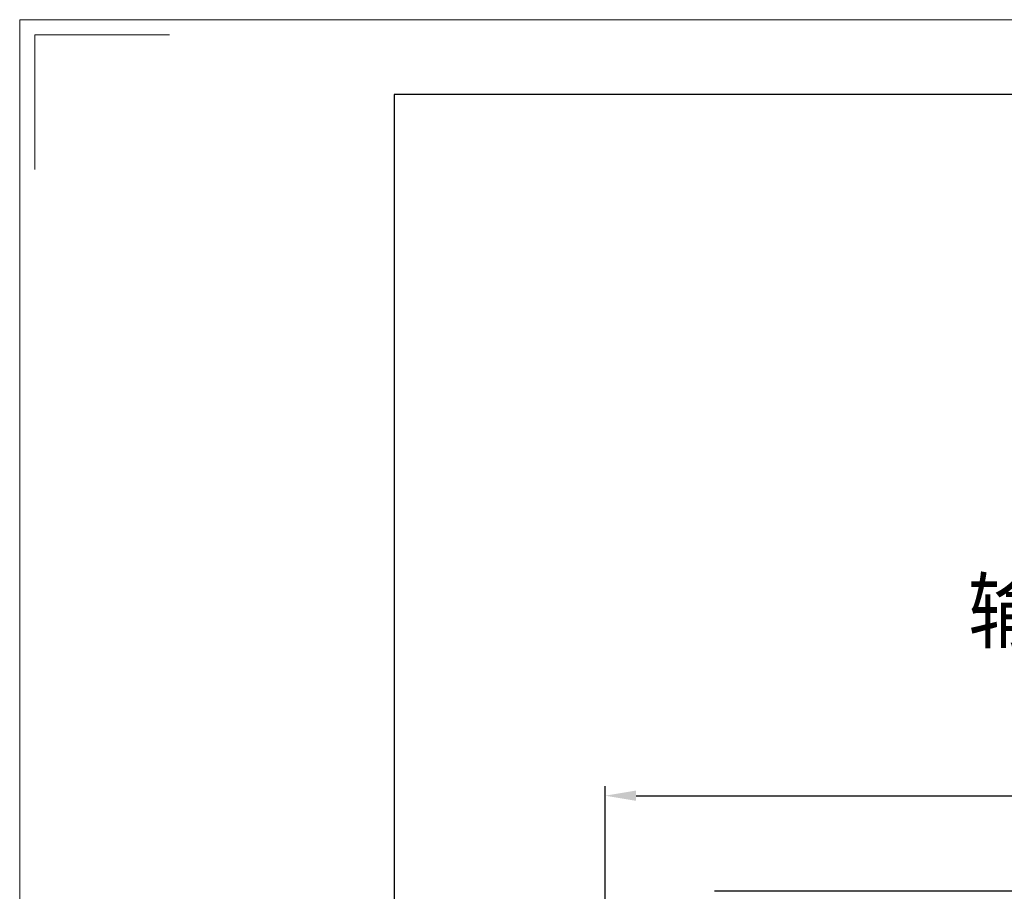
# Model space of a CAD drawing. Header units: millimetres. Extents: x 7085 to 7912, y -683 to -105.
# Tile 4 of 12: x 7094 to 7222, y -218 to -105. Entities that reach past the tile are written whole.
import ezdxf

# ---------------------------------------------------------------- set-up
doc = ezdxf.new("R2010")
doc.units = ezdxf.units.MM
doc.header["$PDSIZE"] = -5
doc.layers.get('Defpoints').update_dxf_attribs({"lineweight": 18})
for name, color, linetype, lineweight in [('图框_外框线', 7, 'Continuous', 18), ('尺寸线', 7, 'Continuous', 25), ('尺寸线层', 3, 'Continuous', 18), ('粗实线', 7, 'Continuous', 40)]:
    doc.layers.add(name, color=color, linetype=linetype, lineweight=lineweight)
doc.styles.add('工程字', font='txt')
doc.dimstyles.new('ISO-25', dxfattribs={"dimtxt": 8, "dimasz": 4, "dimexe": 1.25, "dimexo": 0.625, "dimgap": 1.7, "dimtad": 1, "dimtxsty": '工程字', "dimcen": 2, "dimdle": 8, "dimadec": 0, "dimazin": 0, "dimtfac": 1, "dimtmove": 0, "dimatfit": 3, "dimfxl": 1, "dimarcsym": 0})

# ---------------------------------------------------------------- blocks, each defined once
blk = doc.blocks.new('*X28')
at = {"layer": 'Defpoints', "color": 0}
for p in [(7300.45, -205.55), (7170.45, -232.17), (7300.45, -232.17)]:
    blk.add_point(p, dxfattribs=at)
at = {"layer": '尺寸线层', "color": 0, "lineweight": -2}
for p, q in [((7170.45, -231.55), (7170.45, -204.3)), ((7300.45, -231.55), (7300.45, -204.3)), ((7174.45, -205.55), (7296.45, -205.55))]:
    blk.add_line(p, q, dxfattribs=at)
at = {"layer": '尺寸线层', "color": 0}
for points in [[(7174.45, -204.88), (7174.45, -206.22), (7170.45, -205.55)], [(7296.45, -206.22), (7296.45, -204.88), (7300.45, -205.55)]]:
    blk.add_solid(points, dxfattribs=at)
at = {"layer": '尺寸线层', "color": 0, "insert": (7235.45, -199.85), "char_height": 8, "attachment_point": 5, "style": '工程字'}
blk.add_mtext('\\A1;130', dxfattribs=at)

msp = doc.modelspace()

# ---------------------------------------------------------------- linework, layer by layer
at = {"layer": '图框_外框线', "color": 3}
msp.add_lwpolyline([(7094.332, -683.1885), (7912.4271, -683.1885), (7912.4271, -104.6784), (7094.332, -104.6784)], close=True, dxfattribs=at)
msp.add_lwpolyline([(7096.2798, -124.1568), (7096.2798, -106.6262), (7113.8104, -106.6262)], dxfattribs=at)
at = {"layer": '图框_外框线', "color": 3, "lineweight": 25}
msp.add_lwpolyline([(7143.0281, -673.4493), (7902.6879, -673.4493), (7902.6879, -114.4176), (7143.0281, -114.4176)], close=True, dxfattribs=at)
at = {"layer": '粗实线', "lineweight": 30}
msp.add_line((7286.2594, -217.9775), (7184.6474, -217.9775), dxfattribs=at)

# ---------------------------------------------------------------- texts
at = {"layer": '尺寸线', "color": 0, "linetype": 'ByBlock', "insert": (7217.5617, -177.5385), "char_height": 8, "width": 93.448951, "attachment_point": 1, "style": '工程字'}
msp.add_mtext('输入端(Input)', dxfattribs=at)

# ---------------------------------------------------------------- dimensions: what is measured, and where the dimension line sits
at = {"layer": '尺寸线层'}
dim = msp.add_linear_dim(base=(7300.4534, -205.5502), p1=(7170.4534, -232.1715), p2=(7300.4534, -232.1715), dimstyle='ISO-25', override={"dimsah": 1, "dimtolj": 1}, dxfattribs=at)
dim.commit()
dim.dimension.update_dxf_attribs({"geometry": '*X28', "text_midpoint": (7235.4534, -199.8502)})

doc.saveas('drawing.dxf')
